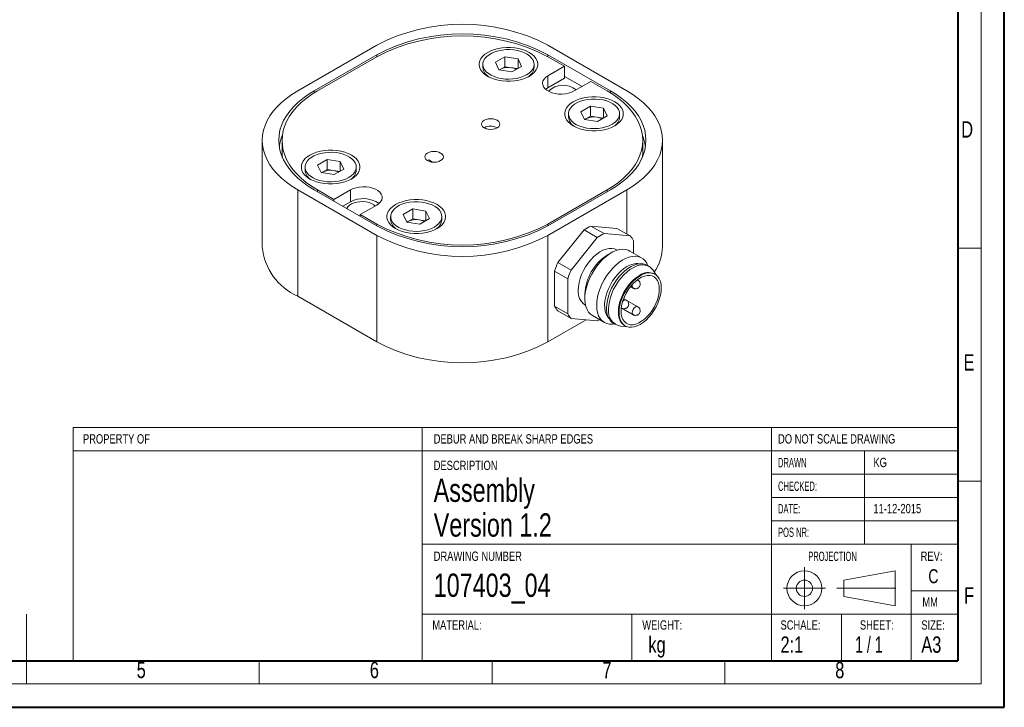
# Model space of a CAD drawing. Header units: millimetres. Extents: x 0 to 420, y 0 to 297.
# Tile 2 of 3: x 209 to 420, y 0 to 148. Entities that reach past the tile are written whole.
import ezdxf

# ---------------------------------------------------------------- set-up
doc = ezdxf.new("R2010")
doc.units = ezdxf.units.MM
doc.linetypes.add('CENTERX2', pattern=[20.32, 12.7, -2.54, 2.54, -2.54])
doc.styles.add('SLDTEXTSTYLE0', font='TXT', dxfattribs={"width": 0.75})
doc.styles.add('SLDTEXTSTYLE1', font='TXT', dxfattribs={"width": 0.605})
doc.styles.add('SLDTEXTSTYLE2', font='TXT', dxfattribs={"width": 0.65})

msp = doc.modelspace()

# ---------------------------------------------------------------- linework, layer by layer
at = {"color": 7, "linetype": 'Continuous', "lineweight": 40}
for p, q in [((420.0788436, 0.2147802), (420.0788436, 297.2147802)), ((410.0788436, 287.2147802), (410.0788436, 10.2147802)), ((20.0788436, 10.2147802), (410.0788436, 10.2147802)), ((0.0788436, 0.2147802), (420.0788436, 0.2147802))]:
    msp.add_line(p, q, dxfattribs=at)
at = {"color": 7, "linetype": 'Continuous', "lineweight": 0}
for p, q in [((415.0788436, 292.2147802), (415.0788436, 5.2147802)), ((410.0788436, 98.7147802), (415.0788436, 98.7147802)), ((295.0788436, 60.2147802), (220.0788436, 60.2147802)), ((295.0788436, 60.2147802), (370.0788436, 60.2147802)), ((410.0788436, 60.2147802), (370.0788436, 60.2147802)), ((290.0788436, 55.2147802), (220.0788436, 55.2147802)), ((370.0788436, 55.2147802), (290.0788436, 55.2147802)), ((410.0788436, 55.2147802), (370.0788436, 55.2147802)), ((415.0788436, 48.7147802), (410.0788436, 48.7147802)), ((396.6104682, 29.5082988), (385.6104682, 27.5082988)), ((385.6104682, 27.5082988), (385.6104682, 24.0082988)), ((396.6104682, 22.0082988), (396.6104682, 29.5082988)), ((385.6104682, 24.0082988), (396.6104682, 22.0082988)), ((210.0788436, 5.2147802), (210.0788436, 20.2147802)), ((210.0788436, 10.2147802), (210.0788436, 5.2147802)), ((260.0788436, 10.2147802), (260.0788436, 5.2147802)), ((310.0788436, 10.2147802), (310.0788436, 5.2147802)), ((360.0788436, 10.2147802), (360.0788436, 5.2147802)), ((15.0788436, 5.2147802), (415.0788436, 5.2147802))]:
    msp.add_line(p, q, dxfattribs=at)
at = {"color": 7, "linetype": 'Continuous', "lineweight": 15}
for p, q in [((285.3011782, 142.2882141), (268.3306155, 132.4913168)), ((339.0412936, 132.4913168), (322.0707308, 142.2882141)), ((285.3011782, 140.2471939), (271.8661494, 132.4913168)), ((272.5732517, 132.4553864), (285.3011827, 139.8030646)), ((312.8323261, 139.7928253), (310.7747547, 138.6050147)), ((315.6430209, 139.3580565), (312.8323261, 139.7928253)), ((312.8323261, 137.6698192), (312.8323261, 139.7928253)), ((322.0707264, 139.8030646), (325.6062647, 137.7620417)), ((335.5057597, 132.4913168), (322.0707308, 140.2471939)), ((308.0854495, 138.1702458), (308.0854495, 137.5170131)), ((311.5278781, 136.9824351), (310.7747547, 138.6050147)), ((312.8323261, 137.6698192), (311.8035404, 137.0759139)), ((314.2376735, 137.4524348), (312.8323261, 137.6698192)), ((315.5533211, 137.2489254), (314.2376735, 137.4524348)), ((314.3385729, 136.5476662), (316.3961442, 137.7354769)), ((315.6430209, 139.3580565), (316.3961442, 137.7354769)), ((315.6430209, 137.300708), (315.6430209, 139.3580565)), ((319.0854495, 137.5170131), (319.0854495, 138.1702458)), ((325.6062647, 137.7620417), (322.0707308, 135.7210214)), ((325.6062647, 137.7620417), (325.6062647, 135.1850389)), ((314.3385729, 136.5476662), (311.5278781, 136.9824351)), ((311.8035404, 137.0759139), (311.6175778, 136.96856)), ((311.8035404, 137.0759139), (311.632061, 136.9663197)), ((322.0707308, 135.7210214), (322.0707308, 133.1440186)), ((329.3846807, 133.4120099), (325.6062647, 135.593243)), ((322.0707308, 133.1440186), (325.6062647, 135.1850389)), ((327.7275851, 132.455389), (331.263119, 134.4964093)), ((331.263119, 134.4964093), (334.7986574, 132.4553864)), ((331.2171024, 129.1795199), (329.159531, 127.9917092)), ((334.0277972, 128.744751), (331.2171024, 129.1795199)), ((331.2171024, 127.0565138), (331.2171024, 129.1795199)), ((326.4702258, 127.5569403), (326.4702258, 126.9037077)), ((329.9126544, 126.3691297), (329.159531, 127.9917092)), ((331.2171024, 127.0565138), (330.1883167, 126.4626084)), ((332.6224498, 126.8391293), (331.2171024, 127.0565138)), ((332.7233492, 125.9343608), (334.7809206, 127.1221714)), ((334.0277972, 128.744751), (334.7809206, 127.1221714)), ((334.0277972, 126.6874026), (334.0277972, 128.744751)), ((337.4702258, 126.9037077), (337.4702258, 127.5569403)), ((332.7233492, 125.9343608), (329.9126544, 126.3691297)), ((330.1883167, 126.4626084), (330.0023542, 126.3552546)), ((330.1883167, 126.4626084), (330.0168373, 126.3530142)), ((333.9380974, 126.63562), (332.6224498, 126.8391293)), ((308.9415239, 124.3010127), (308.4526582, 124.5832289)), ((311.0024671, 124.631971), (311.1626162, 124.5255927)), ((260.7153918, 121.8780113), (260.7153918, 99.0148686)), ((264.9580273, 121.8420835), (264.9580273, 119.2650807)), ((342.4138818, 119.2650807), (342.4138818, 121.8420835)), ((346.6565173, 99.0148686), (346.6565173, 121.8780113)), ((264.9580273, 119.2650807), (265.015942, 118.2638214)), ((342.355967, 118.2638214), (342.4138818, 119.2650826)), ((274.6485599, 117.7498063), (272.5909885, 116.5619956)), ((273.3441119, 114.9394161), (272.5909885, 116.5619956)), ((277.4592547, 117.3150374), (274.6485599, 117.7498063)), ((274.6485599, 115.6268002), (274.6485599, 117.7498063)), ((277.4592547, 117.3150374), (278.2123781, 115.6924579)), ((277.4592547, 115.257689), (277.4592547, 117.3150374)), ((297.253409, 117.1949169), (296.4538744, 117.6564784)), ((269.9016833, 116.1272268), (269.9016833, 115.4739941)), ((276.1548067, 114.5046472), (273.3441119, 114.9394161)), ((273.6197742, 115.0328949), (273.4338117, 114.925541)), ((273.6197742, 115.0328949), (273.4482948, 114.9233007)), ((274.6485599, 115.6268002), (273.6197742, 115.0328949)), ((276.0539073, 115.4094158), (274.6485599, 115.6268002)), ((277.3695549, 115.2059064), (276.0539073, 115.4094158)), ((276.1548067, 114.5046472), (278.2123781, 115.6924579)), ((280.9016833, 115.4739941), (280.9016833, 116.1272268)), ((268.3306155, 111.2647059), (285.3011782, 101.4678085)), ((268.3306155, 111.2647059), (268.3306155, 88.4015632)), ((271.8661494, 111.2647059), (285.3011782, 103.5088288)), ((276.1087901, 109.1877578), (272.5732517, 111.2287807)), ((279.644324, 111.2287781), (276.1087901, 109.1877578)), ((279.644324, 108.6517753), (279.644324, 111.2287781)), ((334.7986618, 111.2287832), (322.0707264, 103.8811025)), ((322.0707308, 101.4678085), (339.0412936, 111.2647059)), ((322.0707308, 103.5088288), (335.5057597, 111.2647059)), ((276.1087901, 109.1877578), (276.1087901, 108.8154816)), ((278.0183462, 107.7131183), (279.644324, 108.6517753)), ((281.7656443, 105.9221254), (285.3011782, 107.9631456)), ((285.3011827, 103.8811025), (281.7656443, 105.9221254)), ((281.7656443, 105.9221254), (281.7656443, 105.5498491)), ((293.0333362, 107.1365009), (290.9757648, 105.9486902)), ((291.7288882, 104.3261106), (290.9757648, 105.9486902)), ((295.844031, 106.701732), (293.0333362, 107.1365009)), ((293.0333362, 105.0134948), (293.0333362, 107.1365009)), ((295.844031, 106.701732), (296.5971544, 105.0791524)), ((295.844031, 104.6443835), (295.844031, 106.701732)), ((288.2864596, 105.5139213), (288.2864596, 104.8606887)), ((294.539583, 103.8913418), (291.7288882, 104.3261106)), ((292.0045505, 104.4195894), (291.818588, 104.3122355)), ((292.0045505, 104.4195894), (291.8330711, 104.3099952)), ((293.0333362, 105.0134948), (292.0045505, 104.4195894)), ((294.4386836, 104.7961103), (293.0333362, 105.0134948)), ((295.7543312, 104.592601), (294.4386836, 104.7961103)), ((294.539583, 103.8913418), (296.5971544, 105.0791524)), ((299.2864596, 104.8606887), (299.2864596, 105.5139213)), ((324.2142353, 95.657636), (329.8267213, 102.6395153)), ((332.6551485, 101.0066991), (329.8267213, 102.6395153)), ((331.2853031, 103.4815366), (334.1137302, 101.8487204)), ((331.2853031, 103.4815366), (336.8977892, 102.9796958)), ((334.1137302, 101.8487204), (339.7262163, 101.3468795)), ((339.7262163, 101.3468795), (336.8977892, 102.9796958)), ((285.3011782, 78.6046658), (285.3011782, 101.4678085)), ((322.0707308, 101.4678085), (322.0707308, 78.6046658)), ((327.0426624, 94.0248197), (332.6551485, 101.0066991)), ((340.4555072, 100.3092295), (340.4555072, 97.6406423)), ((335.6462617, 97.7108715), (334.7978714, 97.220947)), ((336.9396028, 98.2847276), (336.784163, 98.3744611)), ((342.1924404, 96.6379321), (339.646856, 98.1074667)), ((324.2142353, 95.657636), (327.0426624, 94.0248197)), ((326.3133715, 92.1451483), (323.4849444, 93.7779646)), ((323.4849444, 86.2942444), (323.4849444, 93.7779646)), ((343.7723719, 94.8021217), (343.3481078, 95.0470441)), ((345.3991016, 92.8952993), (344.577136, 94.0579653)), ((345.0694607, 93.1295929), (344.9280393, 93.2112337)), ((326.3133715, 84.6614282), (326.3133715, 92.1451483)), ((341.3797306, 91.8823075), (341.2850834, 91.9369462)), ((329.9903268, 88.8931331), (329.9903268, 87.9134434)), ((339.8023244, 90.4835862), (340.3798119, 90.1502098)), ((268.3306155, 88.4015632), (285.3011782, 78.6046658)), ((338.9048569, 87.5957005), (338.3275177, 87.9289913)), ((341.3797306, 86.1665218), (339.0108955, 87.5340212)), ((323.4849444, 86.2942444), (326.3133715, 84.6614282)), ((327.0426624, 83.6237781), (324.2142353, 85.2565943)), ((329.9847156, 86.5961966), (330.1401554, 86.5064631)), ((337.8102909, 85.917777), (340.3798119, 84.4344241)), ((337.8103415, 85.9182122), (337.9049381, 85.8636028)), ((322.0707308, 78.6046658), (330.2658037, 83.3355807)), ((332.6551485, 83.1219373), (327.0426624, 83.6237781)), ((331.6475061, 84.2506849), (334.1930905, 82.7811503)), ((336.1486929, 82.5759405), (336.572957, 82.3310181)), ((337.6198279, 82.0062483), (339.0377212, 81.8758713)), ((338.5285594, 82.1258082), (338.6699808, 82.0441674)), ((220.0788436, 60.2147802), (220.0788436, 10.2147802)), ((295.0788436, 60.2147802), (295.0788436, 10.2147802)), ((370.0788436, 60.2147802), (370.0788436, 10.2147802)), ((390.0788436, 55.2147802), (390.0788436, 35.2147802)), ((370.0788436, 50.2147802), (410.0788436, 50.2147802)), ((370.0788436, 45.2147802), (410.0788436, 45.2147802)), ((370.0788436, 40.2147802), (410.0788436, 40.2147802)), ((295.0788436, 35.2147802), (410.0788436, 35.2147802)), ((400.0788436, 20.2147802), (400.0788436, 35.2147802)), ((400.0788436, 25.2147802), (410.0788436, 25.2147802)), ((295.0788436, 20.2147802), (410.0788436, 20.2147802)), ((340.0788436, 20.2147802), (340.0788436, 10.2147802)), ((385.0788436, 20.2147802), (385.0788436, 10.2147802)), ((400.0788436, 10.2147802), (400.0788436, 20.2147802))]:
    msp.add_line(p, q, dxfattribs=at)
at = {"color": 8, "linetype": 'Continuous', "lineweight": 15}
for p, q in [((285.3011782, 139.803062), (285.3011782, 140.2471939)), ((322.0707308, 140.2471939), (322.0707308, 139.803062)), ((271.8661494, 132.4913168), (271.8661494, 132.0308441)), ((335.5057597, 132.0308441), (335.5057597, 132.4913168)), ((272.5732517, 111.2287807), (272.5732517, 110.8565044)), ((334.7986618, 111.2287832), (334.7986618, 110.856507)), ((339.0412936, 101.742277), (339.0412936, 111.2647059)), ((285.3011827, 103.8811025), (285.3011827, 103.5088263)), ((322.0707264, 103.8811025), (322.0707308, 103.5088288)), ((341.2665347, 91.9231035), (341.3789378, 91.8827637))]:
    msp.add_line(p, q, dxfattribs=at)
at = {"color": 7, "linetype": 'CENTERX2', "lineweight": 0}
for p, q in [((377.1540966, 30.2582988), (377.1540966, 21.2582988)), ((372.6540966, 25.7582988), (381.6540966, 25.7582988)), ((384.1104682, 25.7582988), (398.1104682, 25.7582988))]:
    msp.add_line(p, q, dxfattribs=at)
at = {"color": 7, "linetype": 'Continuous', "lineweight": 15, "flags": 128}
for points in [[(309.1306767, 140.7419313), (308.5420396, 140.3497663), (308.0560718, 139.9132325), (307.6826662, 139.4412165), (307.4294242, 138.9433272), (307.3015011, 138.4297002), (307.3015011, 137.9107914), (307.4294242, 137.3971644), (307.6826662, 136.8992751), (308.0560718, 136.4272591), (308.5420396, 135.9907253), (309.1306767, 135.5985602), (309.8100002, 135.2587473), (310.5661809, 134.978204), (311.3838251, 134.7626415), (312.2462881, 134.6164481), (313.1360126, 134.5425996), (314.0348863, 134.5425996), (314.9246108, 134.6164481), (315.7870738, 134.7626415), (316.6047181, 134.978204), (317.3608988, 135.2587473), (318.0402222, 135.5985602), (318.6288593, 135.9907253), (319.1148271, 136.4272591), (319.4882327, 136.8992751), (319.7414747, 137.3971644), (319.8693978, 137.9107914), (319.8693978, 138.4297002), (319.7414747, 138.9433272), (319.4882327, 139.4412165), (319.1148271, 139.9132325), (318.6288593, 140.3497663), (318.0402222, 140.7419313), (317.3608988, 141.0817443), (316.6047181, 141.3622875), (315.7870738, 141.57785), (314.9246108, 141.7240435), (314.0348863, 141.7978919), (313.1360126, 141.7978919), (312.2462881, 141.7240435), (311.3838251, 141.57785), (310.5661809, 141.3622875), (309.8100002, 141.0817443), (309.1306767, 140.7419313)], [(317.4745368, 135.9251235), (318.0226247, 136.2941517), (318.466709, 136.7071539), (318.7963807, 137.1544498), (319.0039126, 137.6255551), (319.0844404, 138.1094275), (319.0360764, 138.5947254), (318.8599544, 139.0700738), (318.5602024, 139.5243311), (318.1438465, 139.9468497), (317.6206456, 140.3277263), (317.0028631, 140.6580333), (316.3049793, 140.9300287), (315.543352, 141.1373371), (314.7358332, 141.2750995), (313.9013504, 141.3400866), (313.0594631, 141.3307755), (312.2299045, 141.2473841), (311.4321187, 141.0918673), (310.6848051, 140.8678701), (310.0054803, 140.5806429), (309.4100668, 140.236918), (308.9125208, 139.8447521), (308.5245042, 139.4133372), (308.255112, 138.9527852), (308.1106583, 138.4738913), (308.0945291, 137.9878801), (308.2071024, 137.5061434), (308.4457396, 137.0399727), (308.8048473, 136.6002946), (309.2760082, 136.1974149), (309.8481787, 135.8407767), (310.5079478, 135.5387392), (311.2398508, 135.298382), (312.0267327, 135.1253389), (312.8501496, 135.0236658), (313.6908013, 134.9957459), (314.5289837, 135.0422336), (315.3450504, 135.1620392), (316.1198735, 135.3523546), (316.8352919, 135.608719), (317.4745368, 135.9251235)], [(327.7275851, 132.455389), (327.1597036, 132.1831616), (326.514842, 131.9758082), (325.8149602, 131.8403899), (325.0838918, 131.7815183), (324.3465325, 131.8011981), (323.6279923, 131.8987593), (322.9527401, 132.0708793), (322.3437707, 132.311697), (321.8218221, 132.6130116), (321.4046684, 132.9645621), (321.1065154, 133.3543769), (320.9375162, 133.7691814), (320.9034261, 134.1948498), (321.0054057, 134.6168866), (321.2399825, 135.0209198), (321.5991681, 135.3931905), (322.0707308, 135.7210214)], [(268.3306155, 132.4913168), (267.0659028, 131.7071308), (265.9013195, 130.8728578), (264.8427999, 129.9927492), (263.8957381, 129.0712897), (263.0649599, 128.1131749), (262.3546989, 127.1232871), (261.7685745, 126.1066707), (261.3095733, 125.0685059), (260.9800343, 124.0140831), (260.7816368, 122.9487754), (260.7153918, 121.8780113), (260.7816368, 120.8072473), (260.9800343, 119.7419396), (261.3095733, 118.6875168), (261.7685745, 117.649352), (262.3546989, 116.6327356), (263.0649599, 115.6428478), (263.8957381, 114.684733), (264.8427999, 113.7632735), (265.9013195, 112.8831649), (267.0659028, 112.0488919), (268.3306155, 111.2647059)], [(271.8661494, 111.2647059), (270.6014368, 112.0488919), (269.4368534, 112.8831649), (268.3783338, 113.7632735), (267.431272, 114.684733), (266.6004938, 115.6428478), (265.8902328, 116.6327356), (265.3041084, 117.649352), (264.8451072, 118.6875168), (264.5155682, 119.7419396), (264.3171707, 120.8072473), (264.2509257, 121.8780113), (264.3171707, 122.9487754), (264.5155682, 124.0140831), (264.8451072, 125.0685059), (265.3041084, 126.1066707), (265.8902328, 127.1232871), (266.6004938, 128.1131749), (267.431272, 129.0712897), (268.3783338, 129.9927492), (269.4368534, 130.8728578), (270.6014368, 131.7071308), (271.8661494, 132.4913168)], [(272.5732517, 111.2287807), (271.308539, 112.0129664), (270.1439556, 112.8472391), (269.0854359, 113.7273474), (268.1383739, 114.6488067), (267.3075957, 115.6069212), (266.5973346, 116.5968087), (266.0112101, 117.613425), (265.5522088, 118.6515896), (265.2226698, 119.7060121), (265.0242723, 120.7713197), (264.9580273, 121.8420835), (265.0242723, 122.9128474), (265.2226698, 123.978155), (265.5522088, 125.0325775), (266.0112101, 126.0707421), (266.5973346, 127.0873584), (267.3075957, 128.0772459), (268.1383739, 129.0353604), (269.0854359, 129.9568197), (270.1439556, 130.836928), (271.308539, 131.6712007), (272.5732517, 132.4553864)], [(321.5797886, 132.7997038), (321.5991681, 132.8161877), (322.0707308, 133.1440186)], [(327.5154531, 130.1286259), (326.926816, 129.7364608), (326.4408481, 129.299927), (326.0674425, 128.827911), (325.8142005, 128.3300217), (325.6862775, 127.8163947), (325.6862775, 127.297486), (325.8142005, 126.783859), (326.0674425, 126.2859697), (326.4408481, 125.8139537), (326.926816, 125.3774198), (327.5154531, 124.9852548), (328.1947765, 124.6454418), (328.9509572, 124.3648986), (329.7686014, 124.1493361), (330.6310645, 124.0031426), (331.5207889, 123.9292942), (332.4196626, 123.9292942), (333.3093871, 124.0031426), (334.1718501, 124.1493361), (334.9894944, 124.3648986), (335.7456751, 124.6454418), (336.4249985, 124.9852548), (337.0136356, 125.3774198), (337.4996034, 125.8139537), (337.873009, 126.2859697), (338.126251, 126.783859), (338.2541741, 127.297486), (338.2541741, 127.8163947), (338.126251, 128.3300217), (337.873009, 128.827911), (337.4996034, 129.299927), (337.0136356, 129.7364608), (336.4249985, 130.1286259), (335.7456751, 130.4684388), (334.9894944, 130.7489821), (334.1718501, 130.9645446), (333.3093871, 131.1107381), (332.4196626, 131.1845865), (331.5207889, 131.1845865), (330.6310645, 131.1107381), (329.7686014, 130.9645446), (328.9509572, 130.7489821), (328.1947765, 130.4684388), (327.5154531, 130.1286259)], [(334.7986574, 132.4553864), (336.0633699, 131.6712008), (337.2279532, 130.8369283), (338.2864727, 129.9568201), (339.2335346, 129.035361), (340.0643128, 128.0772466), (340.7745739, 127.0873593), (341.3606984, 126.0707432), (341.8196998, 125.0325788), (342.1492389, 123.9781564), (342.3476366, 122.9128491), (342.4138818, 121.8420854), (342.347637, 120.7713216), (342.1492398, 119.7060143), (341.8197011, 118.6515918), (341.3607002, 117.6134274), (340.7745761, 116.5968112), (340.0643154, 115.6069238), (339.2335376, 114.6488093), (338.2864761, 113.7273501), (337.2279569, 112.8472417), (336.063374, 112.012969), (334.7986618, 111.2287832)], [(335.5057597, 132.4913168), (336.7704723, 131.7071308), (337.9350556, 130.8728578), (338.9935752, 129.9927492), (339.9406371, 129.0712897), (340.7714153, 128.1131749), (341.4816762, 127.1232871), (342.0678007, 126.1066707), (342.5268019, 125.0685059), (342.8563409, 124.0140831), (343.0547384, 122.9487754), (343.1209834, 121.8780113), (343.0547384, 120.8072473), (342.8563409, 119.7419396), (342.5268019, 118.6875168), (342.0678007, 117.649352), (341.4816762, 116.6327356), (340.7714153, 115.6428478), (339.9406371, 114.684733), (338.9935752, 113.7632735), (337.9350556, 112.8831649), (336.7704723, 112.0488919), (335.5057597, 111.2647059)], [(339.0412936, 111.2647059), (340.3060062, 112.0488919), (341.4705895, 112.8831649), (342.5291091, 113.7632735), (343.476171, 114.684733), (344.3069492, 115.6428478), (345.0172101, 116.6327356), (345.6033346, 117.649352), (346.0623358, 118.6875168), (346.3918748, 119.7419396), (346.5902723, 120.8072473), (346.6565173, 121.8780113), (346.5902723, 122.9487754), (346.3918748, 124.0140831), (346.0623358, 125.0685059), (345.6033346, 126.1066707), (345.0172101, 127.1232871), (344.3069492, 128.1131749), (343.476171, 129.0712897), (342.5291091, 129.9927492), (341.4705895, 130.8728578), (340.3060062, 131.7071308), (339.0412936, 132.4913168)], [(335.8593131, 125.311818), (336.407401, 125.6808462), (336.8514853, 126.0938485), (337.181157, 126.5411444), (337.388689, 127.0122496), (337.4692167, 127.496122), (337.4208527, 127.9814199), (337.2447307, 128.4567684), (336.9449787, 128.9110256), (336.5286228, 129.3335443), (336.0054219, 129.7144208), (335.3876394, 130.0447278), (334.6897556, 130.3167232), (333.9281284, 130.5240317), (333.1206095, 130.661794), (332.2861267, 130.7267812), (331.4442394, 130.71747), (330.6146808, 130.6340787), (329.816895, 130.4785618), (329.0695815, 130.2545646), (328.3902566, 129.9673374), (327.7948431, 129.6236126), (327.2972971, 129.2314467), (326.9092806, 128.8000317), (326.6398883, 128.3394798), (326.4954346, 127.8605858), (326.4793054, 127.3745746), (326.5918787, 126.8928379), (326.8305159, 126.4266672), (327.1896236, 125.9869892), (327.6607845, 125.5841095), (328.232955, 125.2274712), (328.8927241, 124.9254338), (329.6246271, 124.6850766), (330.411509, 124.5120335), (331.2349259, 124.4103604), (332.0755776, 124.3824405), (332.91376, 124.4289281), (333.7298267, 124.5487337), (334.5046498, 124.7390492), (335.2200682, 124.9954136), (335.8593131, 125.311818)], [(311.1812864, 124.5362303), (310.7670728, 124.3527468), (310.2847109, 124.2374042), (309.7670728, 124.198063), (309.2494348, 124.2374042), (308.7670728, 124.3527468), (308.3528593, 124.5362303), (308.035022, 124.7753507), (307.8352212, 125.0538123), (307.7670728, 125.3526384), (307.8352212, 125.6514645), (308.035022, 125.9299261), (308.3528593, 126.1690465), (308.7670728, 126.3525301), (309.2494348, 126.4678727), (309.7670728, 126.5072139), (310.2847109, 126.4678727), (310.7670728, 126.3525301), (311.1812864, 126.1690465), (311.4991237, 125.9299261), (311.6989245, 125.6514645), (311.7670728, 125.3526384), (311.6989245, 125.0538123), (311.4991237, 124.7753507), (311.1812864, 124.5362303)], [(270.9469106, 118.6989123), (270.3582735, 118.3067473), (269.8723056, 117.8702134), (269.4989, 117.3981974), (269.245658, 116.9003081), (269.117735, 116.3866811), (269.117735, 115.8677724), (269.245658, 115.3541454), (269.4989, 114.8562561), (269.8723056, 114.3842401), (270.3582735, 113.9477063), (270.9469106, 113.5555412), (271.626234, 113.2157283), (272.3824147, 112.935185), (273.200059, 112.7196225), (274.062522, 112.573429), (274.9522464, 112.4995806), (275.8511201, 112.4995806), (276.7408446, 112.573429), (277.6033076, 112.7196225), (278.4209519, 112.935185), (279.1771326, 113.2157283), (279.856456, 113.5555412), (280.4450931, 113.9477063), (280.9310609, 114.3842401), (281.3044665, 114.8562561), (281.5577085, 115.3541454), (281.6856316, 115.8677724), (281.6856316, 116.3866811), (281.5577085, 116.9003081), (281.3044665, 117.3981974), (280.9310609, 117.8702134), (280.4450931, 118.3067473), (279.856456, 118.6989123), (279.1771326, 119.0387253), (278.4209519, 119.3192685), (277.6033076, 119.534831), (276.7408446, 119.6810245), (275.8511201, 119.7548729), (274.9522464, 119.7548729), (274.062522, 119.6810245), (273.200059, 119.534831), (272.3824147, 119.3192685), (271.626234, 119.0387253), (270.9469106, 118.6989123)], [(279.2907706, 113.8821045), (279.8388585, 114.2511327), (280.2829428, 114.6641349), (280.6126146, 115.1114308), (280.8201465, 115.5825361), (280.9006742, 116.0664084), (280.8523102, 116.5517063), (280.6761882, 117.0270548), (280.3764362, 117.481312), (279.9600803, 117.9038307), (279.4368794, 118.2847072), (278.8190969, 118.6150143), (278.1212131, 118.8870097), (277.3595859, 119.0943181), (276.552067, 119.2320804), (275.7175842, 119.2970676), (274.8756969, 119.2877564), (274.0461383, 119.2043651), (273.2483525, 119.0488483), (272.501039, 118.8248511), (271.8217141, 118.5376239), (271.2263006, 118.193899), (270.7287546, 117.8017331), (270.3407381, 117.3703182), (270.0713458, 116.9097662), (269.9268921, 116.4308722), (269.9107629, 115.944861), (270.0233362, 115.4631244), (270.2619734, 114.9969537), (270.6210811, 114.5572756), (271.092242, 114.1543959), (271.6644125, 113.7977577), (272.3241816, 113.4957202), (273.0560846, 113.255363), (273.8429665, 113.0823199), (274.6663834, 112.9806468), (275.5070351, 112.9527269), (276.3452175, 112.9992146), (277.1612842, 113.1190202), (277.9361073, 113.3093356), (278.6515257, 113.5657), (279.2907706, 113.8821045)], [(299.0190498, 117.5151206), (298.6048362, 117.331637), (298.1224743, 117.2162944), (297.6048362, 117.1769532), (297.0871981, 117.2162944), (296.6048362, 117.331637), (296.1906226, 117.5151206), (295.8727854, 117.754241), (295.6729846, 118.0327026), (295.6048362, 118.3315287), (295.6729846, 118.6303548), (295.8727854, 118.9088164), (296.1906226, 119.1479368), (296.6048362, 119.3314203), (297.0871981, 119.4467629), (297.6048362, 119.4861041), (298.1224743, 119.4467629), (298.6048362, 119.3314203), (299.0190498, 119.1479368), (299.336887, 118.9088164), (299.5366879, 118.6303548), (299.6048362, 118.3315287), (299.5366879, 118.0327026), (299.336887, 117.754241), (299.0190498, 117.5151206)], [(296.2092929, 117.5044829), (296.2107977, 117.5056346), (296.4538744, 117.6564784)], [(279.644324, 111.2287781), (280.2122054, 111.5010055), (280.8570671, 111.7083589), (281.5569489, 111.8437772), (282.2880173, 111.9026488), (283.0253765, 111.882969), (283.7439168, 111.7854078), (284.419169, 111.6132878), (285.0281383, 111.3724701), (285.550087, 111.0711555), (285.9672407, 110.719605), (286.2653937, 110.3297902), (286.4343928, 109.9149857), (286.468483, 109.4893173), (286.3665033, 109.0672805), (286.1319266, 108.6632473), (285.772741, 108.2909766), (285.3011782, 107.9631456)], [(284.971573, 107.7728686), (284.6767494, 108.0187379), (284.2046064, 108.2913002), (283.6470866, 108.5034167), (283.0270149, 108.6464035), (282.369777, 108.7144064), (281.7022803, 108.7046417), (281.0518523, 108.6175089), (280.4451216, 108.4565753), (279.9069277, 108.2284296), (279.4593044, 107.9424121), (279.1205775, 107.6102323), (278.9046144, 107.2454898), (278.8907733, 107.2094768)], [(289.3316869, 108.0856069), (288.7430498, 107.6934418), (288.257082, 107.256908), (287.8836763, 106.784892), (287.6304343, 106.2870027), (287.5025113, 105.7733757), (287.5025113, 105.2544669), (287.6304343, 104.7408399), (287.8836763, 104.2429506), (288.257082, 103.7709346), (288.7430498, 103.3344008), (289.3316869, 102.9422358), (290.0110103, 102.6024228), (290.767191, 102.3218795), (291.5848353, 102.1063171), (292.4472983, 101.9601236), (293.3370227, 101.8862752), (294.2358964, 101.8862752), (295.1256209, 101.9601236), (295.9880839, 102.1063171), (296.8057282, 102.3218795), (297.5619089, 102.6024228), (298.2412323, 102.9422358), (298.8298694, 103.3344008), (299.3158372, 103.7709346), (299.6892429, 104.2429506), (299.9424848, 104.7408399), (300.0704079, 105.2544669), (300.0704079, 105.7733757), (299.9424848, 106.2870027), (299.6892429, 106.784892), (299.3158372, 107.256908), (298.8298694, 107.6934418), (298.2412323, 108.0856069), (297.5619089, 108.4254198), (296.8057282, 108.7059631), (295.9880839, 108.9215256), (295.1256209, 109.067719), (294.2358964, 109.1415675), (293.3370227, 109.1415675), (292.4472983, 109.067719), (291.5848353, 108.9215256), (290.767191, 108.7059631), (290.0110103, 108.4254198), (289.3316869, 108.0856069)], [(297.6755469, 103.268799), (298.2236348, 103.6378272), (298.6677191, 104.0508295), (298.9973909, 104.4981253), (299.2049228, 104.9692306), (299.2854505, 105.453103), (299.2370865, 105.9384009), (299.0609645, 106.4137493), (298.7612125, 106.8680066), (298.3448566, 107.2905252), (297.8216557, 107.6714018), (297.2038732, 108.0017088), (296.5059894, 108.2737042), (295.7443622, 108.4810127), (294.9368434, 108.618775), (294.1023605, 108.6837622), (293.2604732, 108.674451), (292.4309146, 108.5910596), (291.6331288, 108.4355428), (290.8858153, 108.2115456), (290.2064904, 107.9243184), (289.6110769, 107.5805935), (289.1135309, 107.1884276), (288.7255144, 106.7570127), (288.4561221, 106.2964608), (288.3116684, 105.8175668), (288.2955392, 105.3315556), (288.4081125, 104.8498189), (288.6467497, 104.3836482), (289.0058574, 103.9439702), (289.4770183, 103.5410904), (290.0491889, 103.1844522), (290.7089579, 102.8824147), (291.4408609, 102.6420576), (292.2277428, 102.4690144), (293.0511597, 102.3673414), (293.8918114, 102.3394214), (294.7299938, 102.3859091), (295.5460605, 102.5057147), (296.3208836, 102.6960302), (297.036302, 102.9523946), (297.6755469, 103.268799)], [(328.5761132, 89.7095412), (328.6229075, 90.5093105), (328.7623796, 91.3475408), (328.9918149, 92.2079168), (329.3067475, 93.0736922), (329.7010478, 93.9280159), (330.1670412, 94.7542593), (330.6956575, 95.5363406), (331.2766079, 96.2590374), (331.8985849, 96.9082832), (332.5494823, 97.4714413), (333.2166312, 97.9375503), (333.8870463, 98.2975381), (334.5476787, 98.5443978), (335.18567, 98.6733247), (335.7886024, 98.6818092), (336.3447405, 98.5696863), (336.784163, 98.3744611)], [(331.6475061, 84.2506849), (331.2244743, 84.5530626), (330.8097631, 85.0001844), (330.4744821, 85.5487634), (330.2241367, 86.1897919), (330.0628376, 86.9127444), (329.9932332, 87.7057499), (330.0164665, 88.5557873), (330.1321559, 89.448899), (330.338402, 90.3704202), (330.631818, 91.3052195), (331.0075861, 92.2379475), (331.4595363, 93.1532889), (331.9802475, 94.0362138), (332.5611696, 94.8722245), (333.192764, 95.6475938), (333.8646598, 96.3495902), (334.5658245, 96.9666869), (335.2847451, 97.4887512), (336.0096169, 97.9072108), (336.7285375, 98.2151945), (337.4297023, 98.4076455), (338.1015981, 98.4814035), (338.7331925, 98.4352574), (339.3141146, 98.2699651), (339.646856, 98.1074667)], [(332.5359112, 86.4439088), (332.5823539, 87.306055), (332.7209194, 88.2076663), (332.9493325, 89.1339384), (333.2638425, 90.0696619), (333.6592854, 90.9994722), (334.1291679, 91.9081018), (334.6657745, 92.7806312), (335.2602942, 93.6027334), (335.9029651, 94.3609094), (336.5832344, 95.0427101), (337.2899321, 95.6369404), (338.0114543, 96.1338429), (338.7359537, 96.5252585), (339.4515339, 96.8047603), (340.1464452, 96.9677587), (340.8092771, 97.0115774), (341.429146, 96.9354969), (341.9958736, 96.7407664), (342.5001543, 96.4305834), (342.9337077, 96.010041), (343.289415, 95.4860447), (343.5361741, 94.9384757)], [(334.6572315, 85.8724231), (334.7026576, 86.6822535), (334.838125, 87.5300802), (335.0612164, 88.4007738), (335.3679507, 89.2787966), (335.7528542, 90.1484804), (336.2090584, 90.9943056), (336.7284221, 91.8011784), (337.3016775, 92.5547002), (337.9185947, 93.2414244), (338.5681648, 93.8490963), (339.2387963, 94.3668721), (339.9185217, 94.785512), (340.5952112, 95.0975454), (341.2567894, 95.297404), (341.8914503, 95.3815213), (342.4878685, 95.3483964), (343.0354008, 95.1986202), (343.3481078, 95.0470441)], [(335.0651186, 83.8021581), (334.877161, 84.039555), (334.5830913, 84.5660363), (334.3757953, 85.1830957), (334.259308, 85.8787229), (334.2358966, 86.6393784), (334.3060168, 87.4502568), (334.4683037, 88.2955754), (334.7195987, 89.158881), (335.0550106, 90.0233702), (335.4680109, 90.8722168), (335.9505611, 91.6888991), (336.493269, 92.457521), (337.0855712, 93.1631225), (337.7159393, 93.7919696), (338.3721039, 94.3318226), (339.0412936, 94.7721739)], [(335.0814956, 85.6275007), (335.1269216, 86.4373311), (335.262389, 87.2851578), (335.4854804, 88.1558513), (335.7922147, 89.0338742), (336.1771183, 89.9035579), (336.6333224, 90.7493831), (337.1526862, 91.556256), (337.7259416, 92.3097778), (338.3428588, 92.996502), (338.9924289, 93.6041739), (339.6630604, 94.1219497), (340.3427857, 94.5405896), (341.0194753, 94.8526229), (341.6810534, 95.0524815), (342.3157144, 95.1365989), (342.9121325, 95.1034739), (343.4596648, 94.9536977), (343.9485405, 94.6899431), (344.3700356, 94.3169168), (344.577136, 94.0579653)], [(337.3442373, 84.9743742), (337.3903002, 85.7446833), (337.5275512, 86.5524943), (337.7531962, 87.3813623), (338.0626418, 88.2144141), (338.4495886, 89.0346912), (338.9061593, 89.825495), (339.4230597, 90.570727), (339.989767, 91.2552165), (340.5947447, 91.8650293), (341.2256773, 92.3877512), (341.8697207, 92.8127413), (342.5137642, 93.131348), (343.1446967, 93.3370852), (343.7496745, 93.4257649), (344.3163818, 93.3955817), (344.8332821, 93.2471501), (345.2898529, 92.9834917), (345.6767996, 92.6099739), (345.9862452, 92.1342004), (346.2118902, 91.5658565), (346.3491412, 90.9165122), (346.3952041, 90.1993861), (346.3491412, 89.429077), (346.2118902, 88.621266), (345.9862452, 87.792398), (345.6767996, 86.9593461), (345.2898529, 86.1390691), (344.8332821, 85.3482653), (344.3163818, 84.6030333), (343.7496745, 83.9185438), (343.1446967, 83.308731), (342.5137642, 82.786009), (341.8697207, 82.361019), (341.2256773, 82.0424123), (340.5947447, 81.8366751), (339.989767, 81.7479954), (339.4230597, 81.7781786), (338.9061593, 81.9266102), (338.4495886, 82.1902686), (338.0626418, 82.5637864), (337.7531962, 83.0395599), (337.5275512, 83.6079038), (337.3903002, 84.2572481), (337.3442373, 84.9743742)], [(338.5285594, 82.1258082), (338.3081672, 82.2719094), (337.9212205, 82.6454272), (337.6117749, 83.1212008), (337.3861298, 83.6895446), (337.2488789, 84.338889), (337.202816, 85.056015), (337.2488789, 85.8263241), (337.3861298, 86.6341351), (337.6117749, 87.4630031), (337.9212205, 88.296055), (338.3081672, 89.116332), (338.764738, 89.9071358), (339.2816383, 90.6523678), (339.8483456, 91.3368573), (340.4533233, 91.9466701), (341.0842559, 92.4693921), (341.7282994, 92.8943822)], [(337.7685014, 85.2192966), (337.8143086, 85.9515953), (337.9507071, 86.7204236), (338.1746498, 87.508607), (338.4811343, 88.298539), (338.8633142, 89.0725737), (339.3126523, 89.8134204), (339.819111, 90.5045299), (340.371377, 91.1304639), (340.9571136, 91.6772401), (341.5632362, 92.1326445), (342.1762052, 92.486504), (342.7823279, 92.7309139), (343.3680644, 92.8604147), (343.9203304, 92.8721134), (344.4267891, 92.7657487), (344.8761272, 92.5436967), (345.2583071, 92.2109176), (345.5647917, 91.7748451), (345.7887344, 91.2452204), (345.9251328, 90.6338745), (345.97094, 89.9544637), (345.9251328, 89.222165), (345.7887344, 88.4533367), (345.5647917, 87.6651533), (345.2583071, 86.8752213), (344.8761272, 86.1011866), (344.4267891, 85.3603399), (343.9203304, 84.6692304), (343.3680644, 84.0432964), (342.7823279, 83.4965202), (342.1762052, 83.0411158), (341.5632362, 82.6872563), (340.9571136, 82.4428464), (340.371377, 82.3133456), (339.819111, 82.3016469), (339.3126523, 82.4080115), (338.8633142, 82.6300636), (338.4811343, 82.9628427), (338.1746498, 83.3989152), (337.9507071, 83.9285399), (337.8143086, 84.5398858), (337.7685014, 85.2192966)], [(336.3367593, 82.4673721), (335.9029651, 82.4144258), (335.2602942, 82.4305899), (334.6657745, 82.5662742), (334.1291679, 82.8192507), (333.6592854, 83.1853656), (333.2638425, 83.6586073), (332.9493325, 84.2312052), (332.7209194, 84.8937572), (332.5823539, 85.6353842), (332.5359112, 86.4439088)]]:
    msp.add_lwpolyline(points, dxfattribs=at)
at = {"color": 8, "linetype": 'Continuous', "lineweight": 15, "flags": 128}
for points in [[(338.1067496, 87.297942), (338.1342994, 87.327824), (338.4048975, 87.5461924)], [(338.4048975, 87.5461924), (338.6754955, 87.6402499), (338.9040641, 87.5961567)], [(337.9057309, 85.8631465), (337.9048975, 85.8636262), (337.8130513, 85.9411687)], [(340.3806046, 84.4339679), (340.3797712, 84.4344476), (340.2264897, 84.610865), (340.1726644, 84.8922689), (340.2264897, 85.2358183), (340.3797712, 85.5892107), (340.6091732, 85.8986454), (340.8797712, 86.1170138)], [(340.8797712, 86.1170138), (341.1503693, 86.2110713), (341.3789378, 86.1669781)]]:
    msp.add_lwpolyline(points, dxfattribs=at)
at = {"color": 7, "linetype": 'Continuous', "lineweight": 0}
for radius in [3.75, 1.75]:
    msp.add_circle((377.1540966, 25.7582988), radius, dxfattribs=at)
at = {"color": 7, "linetype": 'Continuous', "lineweight": 15}
for centre, radius, start, end in [((303.6859545, 106.9483377), 39.8359996, 62.515308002, 117.484691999), ((303.6859545, 104.9073174), 39.8359996, 62.515308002, 117.484691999), ((303.6859545, 104.463211), 39.8359773, 62.515298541, 117.484701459), ((310.7267219, 137.7495467), 2.6514886, 185.031260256, 240.772851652), ((313.581172, 133.6402321), 3.8683179, 80.228903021, 117.357174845), ((313.7729399, 134.1641205), 3.3209921, 62.43812755, 81.95573123), ((316.485361, 137.7229015), 2.6082273, 298.723414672, 355.472473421), ((325.2904769, 129.2573154), 4.4261821, 50.513223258, 134.78641779), ((329.1114982, 127.1362412), 2.6514886, 185.031260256, 240.772851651), ((331.9659483, 123.0269266), 3.8683179, 80.228903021, 117.357174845), ((334.8701374, 127.109596), 2.6082273, 298.723414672, 355.472473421), ((309.7720761, 122.2790015), 2.6552452, 62.394486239, 119.795775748), ((332.1577162, 123.550815), 3.3209921, 62.43812755, 81.95573123), ((273.6856712, 119.1260653), 9.4473022, 156.501496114, 171.198911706), ((333.6862378, 119.1260653), 9.4473022, 8.801088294, 23.498503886), ((272.5429557, 115.7065277), 2.6514886, 185.031260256, 240.772851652), ((275.3974058, 111.5972131), 3.8683179, 80.228903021, 117.357174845), ((275.5891737, 112.1211015), 3.3209921, 62.43812755, 81.95573123), ((278.3015949, 115.6798825), 2.6082273, 298.723414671, 355.472473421), ((282.4418714, 103.5453295), 5.8225476, 54.872889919, 118.715968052), ((303.6859545, 139.2209561), 39.8359773, 242.515298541, 297.484701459), ((290.927732, 105.0932222), 2.6514886, 185.031260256, 240.772851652), ((293.7821821, 100.9839076), 3.8683179, 80.228903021, 117.357174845), ((293.97395, 101.507796), 3.3209921, 62.43812755, 81.95573123), ((296.6863712, 105.066577), 2.6082273, 298.723414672, 355.472473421), ((303.6859545, 138.8487053), 39.8359996, 242.515308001, 297.484691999), ((335.7174984, 94.1196009), 10.3580981, 115.334149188, 124.660474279), ((338.5459255, 92.4867846), 10.3580981, 115.334149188, 124.660474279), ((303.6859545, 136.807685), 39.8359996, 242.515308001, 297.484691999), ((336.493822, 98.2999496), 4.442089, 26.893123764, 43.308219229), ((273.5455385, 100.1820351), 12.8831262, 185.197925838, 246.122215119), ((336.8300342, 99.2016438), 9.828258, 325.228801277, 358.911091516), ((340.3807867, 88.3038862), 17.7604905, 155.540428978, 162.048211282), ((340.4021877, 88.4340689), 10.4219762, 122.529941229, 177.475435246), ((341.1578625, 91.625684), 3.7921317, 81.102908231, 123.927783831), ((343.2092138, 86.67107), 17.7604905, 155.540428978, 162.048211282), ((343.5996232, 90.3115186), 3.1895199, 65.386559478, 125.923898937), ((331.9602873, 89.3653512), 3.4016321, 174.19265783, 234.495161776), ((327.4466296, 88.3035242), 4.442089, 206.893123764, 223.308219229), ((330.2750567, 86.670708), 4.442089, 206.893123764, 223.308219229), ((338.2666827, 85.5198442), 3.6266306, 174.420925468, 234.266894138), ((338.198351, 85.1120201), 3.1591942, 170.609152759, 259.448243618), ((328.6433165, 91.6718011), 9.4443087, 295.137265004, 298.570693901), ((303.6859545, 113.9445423), 39.8359996, 242.515308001, 297.484691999)]:
    msp.add_arc(centre, radius, start, end, dxfattribs=at)
at = {"color": 8, "linetype": 'Continuous', "lineweight": 15}
msp.add_arc((340.8924869, 90.6685669), 0.7288283, 153.78081963, 225.385284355, dxfattribs=at)
at = {"color": 7, "linetype": 'Continuous', "lineweight": 15}
msp.add_ellipse((303.8248373, 110.0673777), major_axis=(6.4831487, 15.4648024), ratio=0.1884592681, start_param=0.4393374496, end_param=0.4513208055, dxfattribs=at)
for points, knots in [([(340.8797712, 90.0162587), (340.9932543, 90.0270234), (341.1588578, 90.0427322), (341.3905513, 90.1485034), (341.5847381, 90.2884668), (341.766286, 90.5208442), (341.8781382, 90.8185022), (341.8899498, 91.156073), (341.7865104, 91.4770556), (341.6061084, 91.7315343), (341.4455941, 91.8329158), (341.3755978, 91.8771257)], [0, 0, 0, 0, 0.1297548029, 0.189348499, 0.2907765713, 0.4022937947, 0.5234992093, 0.65068769, 0.7830649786, 0.9054000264, 1, 1, 1, 1]), ([(340.3839447, 90.1553916), (340.3981, 90.1447991), (340.470499, 90.0906221), (340.6412708, 90.0367424), (340.7966248, 90.0233997), (340.8797712, 90.0162587)], [0, 0, 0, 0, 0.1014965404, 0.5191156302, 1, 1, 1, 1]), ([(338.4048975, 85.7296516), (338.5183806, 85.7404164), (338.6839841, 85.7561252), (338.9156776, 85.8618964), (339.1098643, 86.0018598), (339.2914122, 86.2342372), (339.4032645, 86.5318951), (339.415076, 86.8694659), (339.3116366, 87.1904486), (339.1312346, 87.4449272), (338.9707203, 87.5463087), (338.900724, 87.5905187)], [0, 0, 0, 0, 0.1297548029, 0.189348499, 0.2907765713, 0.4022937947, 0.5234992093, 0.65068769, 0.7830649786, 0.9054000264, 1, 1, 1, 1]), ([(337.909071, 85.8687846), (337.9232263, 85.858192), (337.9956253, 85.8040151), (338.1663971, 85.7501353), (338.3217511, 85.7367927), (338.4048975, 85.7296516)], [0, 0, 0, 0, 0.1014965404, 0.5191156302, 1, 1, 1, 1]), ([(340.8797712, 84.300473), (340.9932543, 84.3112377), (341.1588578, 84.3269465), (341.3905513, 84.4327177), (341.5847381, 84.5726812), (341.766286, 84.8050585), (341.8781382, 85.1027165), (341.8899498, 85.4402873), (341.7865104, 85.7612699), (341.6061084, 86.0157486), (341.4455941, 86.1171301), (341.3755978, 86.16134)], [0, 0, 0, 0, 0.12975480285, 0.18934849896, 0.29077657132, 0.40229379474, 0.52349920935, 0.65068769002, 0.78306497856, 0.90540002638, 1, 1, 1, 1]), ([(340.3839447, 84.439606), (340.3981, 84.4290134), (340.470499, 84.3748364), (340.6412708, 84.3209567), (340.7966248, 84.3076141), (340.8797712, 84.300473)], [0, 0, 0, 0, 0.1014965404, 0.5191156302, 1, 1, 1, 1])]:
    msp.add_open_spline(points, degree=3, knots=knots, dxfattribs=at)

# ---------------------------------------------------------------- texts
at = {"color": 7, "linetype": 'Continuous', "lineweight": 0}
for s, insert, char_height, attachment_point, style in [('D', (410.8374218, 125.9530616), 3.5, 1, 'SLDTEXTSTYLE0'), ('E', (411.3221705, 75.971653), 3.5, 1, 'SLDTEXTSTYLE0'), ('PROPERTY OF', (222.2104994, 58.8111872), 2, 1, 'SLDTEXTSTYLE0'), ('DEBUR AND BREAK SHARP EDGES', (297.5330168, 58.8111872), 2, 1, 'SLDTEXTSTYLE0'), ('DO NOT SCALE DRAWING', (371.4859373, 58.8111872), 2, 1, 'SLDTEXTSTYLE0'), ('DESCRIPTION', (297.5330168, 53.1180385), 2, 1, 'SLDTEXTSTYLE0'), ('DRAWN', (371.4859373, 53.7268892), 2, 1, 'SLDTEXTSTYLE1'), ('KG', (391.9672811, 53.7491114), 2, 1, 'SLDTEXTSTYLE0'), ('Assembly', (297.5330168, 49.2923621), 5, 1, 'SLDTEXTSTYLE0'), ('CHECKED:', (371.4859373, 48.6548565), 2, 1, 'SLDTEXTSTYLE1'), ('DATE:', (371.4859373, 43.8279485), 2, 1, 'SLDTEXTSTYLE1'), ('11-12-2015', (391.9672811, 43.8501707), 2, 1, 'SLDTEXTSTYLE0'), ('Version 1.2', (297.5330168, 41.8321314), 5, 1, 'SLDTEXTSTYLE0'), ('POS NR:', (371.4859373, 38.7760392), 2, 1, 'SLDTEXTSTYLE1'), ('DRAWING NUMBER', (297.5330168, 33.6343927), 2, 1, 'SLDTEXTSTYLE0'), ('PROJECTION', (377.9788264, 33.6121705), 2, 1, 'SLDTEXTSTYLE1'), ('REV:', (402.108559, 33.6343927), 2, 1, 'SLDTEXTSTYLE0'), ('C', (404.8530035, 29.8390238), 3, 2, 'SLDTEXTSTYLE0'), ('107403_04', (297.5330168, 28.91084), 5, 1, 'SLDTEXTSTYLE0'), ('F', (411.4456574, 25.967195), 3.5, 1, 'SLDTEXTSTYLE0'), ('MM', (402.4755441, 23.8082136), 2, 1, 'SLDTEXTSTYLE0'), ('MATERIAL:', (297.2363992, 18.8717104), 2, 1, 'SLDTEXTSTYLE0'), ('WEIGHT:', (342.3280632, 18.8717104), 2, 1, 'SLDTEXTSTYLE0'), ('SCHALE:', (372.0189915, 18.8717104), 2, 1, 'SLDTEXTSTYLE0'), ('SHEET:', (389.070407, 18.8717104), 2, 1, 'SLDTEXTSTYLE0'), ('SIZE:', (402.2632466, 18.8717104), 2, 1, 'SLDTEXTSTYLE0'), ('kg', (343.6405632, 15.418513), 3.5, 1, 'SLDTEXTSTYLE0'), ('2:1', (372.0189915, 15.4185132), 3.5, 1, 'SLDTEXTSTYLE0'), ('1 / 1', (388.0323861, 15.4185132), 3.5, 1, 'SLDTEXTSTYLE2'), ('A3', (402.2632466, 15.418513), 3.5, 1, 'SLDTEXTSTYLE0'), ('5', (233.7507747, 9.9775121), 3.5, 1, 'SLDTEXTSTYLE0'), ('6', (283.8140161, 9.9775121), 3.5, 1, 'SLDTEXTSTYLE0'), ('7', (333.7687409, 9.9525617), 3.5, 1, 'SLDTEXTSTYLE0'), ('8', (383.7687409, 9.9525617), 3.5, 1, 'SLDTEXTSTYLE0')]:
    msp.add_mtext(s, dxfattribs=dict(at, insert=insert, char_height=char_height, attachment_point=attachment_point, style=style))

doc.saveas('drawing.dxf')
